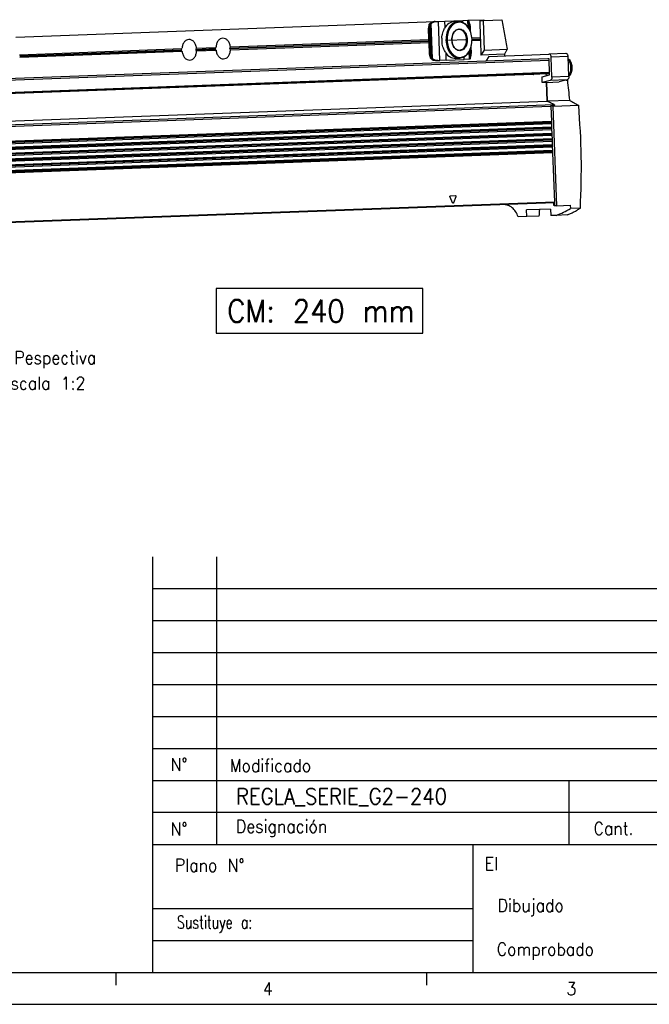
# Model space of a CAD drawing. Header units: millimetres. Extents: x -285 to 870, y -217 to 203.
# Tile 9 of 22: x 98 to 197, y -217 to -63. Entities that reach past the tile are written whole.
import ezdxf

# ---------------------------------------------------------------- set-up
doc = ezdxf.new("R2010")
doc.units = ezdxf.units.MM
doc.linetypes.add('DOT_CENTER', pattern=[14, 12, -1, 0, -1])
doc.layers.add('1', color=7, linetype='Continuous')
doc.styles.add('CONVERTER_11', font='txt.shx', dxfattribs={"width": 0.9})
doc.styles.add('CONVERTER_13', font='txt.shx', dxfattribs={"width": 0.72})

# ---------------------------------------------------------------- blocks, each defined once
blk = doc.blocks.new('Marco_a2', base_point=(304.21, -212.02))
at = {"layer": '1', "color": 7, "linetype": 'Continuous'}
for p, q in [((119.21, -212.02), (119.21, -147.02)), ((129.21, -192.02), (129.21, -147.02)), ((119.21, -182.02), (184.21, -182.02)), ((184.21, -182.02), (199.21, -182.02)), ((184.21, -182.02), (184.21, -192.02)), ((119.21, -192.02), (304.21, -192.02)), ((169.21, -192.02), (169.21, -202.02)), ((119.21, -202.02), (169.21, -202.02)), ((169.21, -202.02), (169.21, -207.02)), ((169.21, -207.02), (169.21, -212.02)), ((-264.79, -212.02), (304.21, -212.02))]:
    blk.add_line(p, q, dxfattribs=at)
at = {"layer": '1', "color": 2, "linetype": 'Continuous'}
for p, q in [((119.21, -152.02), (304.21, -152.02)), ((119.21, -157.02), (252.21, -157.02)), ((119.21, -162.02), (252.21, -162.02)), ((119.21, -167.02), (252.21, -167.02)), ((119.21, -172.02), (252.21, -172.02)), ((119.21, -177.02), (252.21, -177.02)), ((304.21, -187.02), (119.21, -187.02)), ((119.21, -207.02), (169.21, -207.02)), ((113.44, -212.02), (113.44, -214.02)), ((161.96, -212.02), (161.96, -214.02)), ((-284.79, -217.02), (309.21, -217.02))]:
    blk.add_line(p, q, dxfattribs=at)
at = {"layer": '1', "color": 2, "style": 'CONVERTER_11', "width": 0.9}
blk.add_text('El', height=2, dxfattribs=at).set_placement((171.07, -196.02))
at = {"layer": '1', "color": 2, "char_height": 2}
for s, insert, attachment_point, line_spacing_factor, style in [('N°', (123.33, -179.52), 5, 1.320528, 'CONVERTER_11'), ('Modificado', (131.24, -179.69), 4, 1.320528, 'CONVERTER_11'), ('N°', (123.33, -189.6), 5, 1.320528, 'CONVERTER_11'), ('Designación', (132.21, -189.52), 4, 1.320528, 'CONVERTER_11'), ('Cant.', (191.21, -189.52), 5, 1.320528, 'CONVERTER_11'), ('Plano N°', (133.54, -195.28), 6, 1.320528, 'CONVERTER_11'), ('Dibujado', (183.43, -201.89), 6, 1.320528, 'CONVERTER_11'), ('Sustituye a:', (134.77, -204.52), 6, 1.320528, 'CONVERTER_13'), ('Comprobado', (188.15, -208.74), 6, 1.320528, 'CONVERTER_11'), ('4', (136.42, -214.59), 4, 1.20048, 'CONVERTER_11'), ('3', (183.86, -214.58), 4, 1.20048, 'CONVERTER_11')]:
    blk.add_mtext(s, dxfattribs=dict(at, insert=insert, attachment_point=attachment_point, line_spacing_factor=line_spacing_factor, style=style))
blk = doc.blocks.new('Top', base_point=(304.21, -212.02))
blk.add_blockref('Marco_a2', (304.21, -212.02))
at = {"layer": '1', "color": 2, "style": 'CONVERTER_11', "width": 0.9}
blk.add_text('REGLA_SERIE_G2-240', height=2.5, dxfattribs=at).set_placement((132.21, -185.75))
blk = doc.blocks.new('REGLA__22', base_point=(90.37, -197.01))
at = {"color": 7, "linetype": 'Continuous'}
for p, q in [((336.99, -126.29), (341.85, -126.11)), ((341.85, -126.11), (341.86, -126.31)), ((341.86, -126.31), (347.49, -126.1)), ((195.67, -131.52), (326.66, -126.67)), ((324.74, -132.3), (324.61, -128.75)), ((325.27, -136.93), (324.97, -128.73)), ((326.66, -126.67), (327.1, -126.65)), ((327.1, -126.65), (327.72, -126.63)), ((327.72, -126.63), (329.71, -126.56)), ((329.71, -126.56), (335.28, -126.35)), ((332.6, -126.7), (333.91, -126.65)), ((335.28, -126.35), (336.9, -126.29)), ((336.9, -126.29), (336.99, -126.29)), ((337.3, -126.98), (337.25, -126.82)), ((337.33, -128.99), (337.25, -126.82)), ((337.3, -126.98), (337.38, -129.07)), ((337.75, -129.92), (337.68, -128.26)), ((340.59, -126.36), (341.65, -126.32)), ((340.59, -126.36), (340.78, -131.71)), ((341.65, -126.32), (341.86, -126.31)), ((341.65, -126.32), (341.99, -135.61)), ((262.72, -134.6), (324.74, -132.3)), ((324.78, -133.19), (324.74, -132.3)), ((338.16, -131.81), (340.78, -131.71)), ((340.78, -131.71), (340.82, -132.59)), ((196.83, -137.04), (247.57, -135.16)), ((252.12, -135), (258.17, -134.77)), ((262.75, -135.48), (324.78, -133.19)), ((324.92, -136.94), (324.78, -133.19)), ((337.62, -135.47), (337.7, -137.76)), ((337.99, -136.46), (337.92, -134.6)), ((340.82, -132.59), (338.19, -132.69)), ((340.82, -132.59), (340.99, -137.15)), ((341.99, -135.61), (349.2, -135.34)), ((247.6, -136.05), (196.87, -137.93)), ((252.15, -135.88), (258.2, -135.65)), ((330.16, -138.75), (335.73, -138.54)), ((333.03, -138.19), (334.34, -138.14)), ((337.36, -138.48), (335.73, -138.54)), ((337.44, -138.48), (337.36, -138.48)), ((337.67, -137.93), (337.58, -135.56)), ((337.67, -137.93), (337.7, -137.76)), ((341.99, -135.61), (340.99, -137.15)), ((348.32, -136.88), (340.99, -137.15)), ((343.48, -137.56), (342.47, -139.09)), ((361.9, -138.37), (342.47, -139.09)), ((343.48, -137.56), (362.2, -136.86)), ((362.26, -138.36), (361.9, -138.37)), ((367.5, -136.67), (362.2, -136.86)), ((362.28, -138.86), (362.26, -138.36)), ((363.18, -144.08), (362.95, -137.84)), ((368.48, -143.88), (368.25, -137.64)), ((342.47, -139.09), (125.26, -147.14)), ((327.11, -138.86), (327.55, -138.85)), ((327.55, -138.85), (328.17, -138.82)), ((330.16, -138.75), (328.17, -138.82)), ((362.41, -142.56), (362.28, -138.86)), ((125.42, -151.54), (362.42, -142.76)), ((125.69, -151.71), (357.16, -143.13)), ((361.48, -143.04), (357.38, -143.19)), ((360.07, -143.99), (362.44, -143.35)), ((360.13, -145.76), (360.07, -143.99)), ((361.3, -143.05), (361.32, -143.65)), ((362.44, -143.35), (362.41, -142.56)), ((362.62, -145.09), (360.13, -145.76)), ((361.41, -145.71), (360.13, -145.76)), ((361.4, -145.71), (361.62, -151.53)), ((361.42, -145.71), (361.41, -145.71)), ((361.42, -145.71), (365.44, -145.56)), ((361.42, -145.71), (361.63, -151.52)), ((367.92, -144.89), (365.44, -145.56)), ((367.99, -145.03), (367.31, -145.05)), ((121.38, -160.43), (361.62, -151.53)), ((363.84, -152.67), (361.62, -151.53)), ((361.63, -151.52), (368.64, -151.26)), ((364.07, -152.78), (361.63, -151.52)), ((362.79, -152.83), (364.07, -152.78)), ((362.79, -152.83), (363.52, -153.2)), ((362.79, -152.83), (362.81, -153.17)), ((362.81, -153.17), (362.98, -157.9)), ((371.54, -152.9), (363.52, -153.2)), ((364.67, -184.3), (363.52, -153.2)), ((362.98, -157.9), (125.98, -166.68)), ((126.01, -167.37), (363.01, -158.58)), ((363.05, -159.73), (126.05, -168.52)), ((362.98, -157.9), (363.01, -158.58)), ((363.01, -158.58), (363.05, -159.73)), ((363.05, -159.73), (363.08, -160.42)), ((126.07, -169.2), (363.08, -160.42)), ((126.12, -170.35), (363.12, -161.56)), ((126.14, -171.03), (363.14, -162.25)), ((363.08, -160.42), (363.12, -161.56)), ((363.12, -161.56), (363.14, -162.25)), ((363.14, -162.25), (363.19, -163.4)), ((363.19, -163.4), (126.18, -172.18)), ((126.21, -172.86), (363.21, -164.08)), ((363.25, -165.23), (126.25, -174.01)), ((126.28, -174.69), (363.28, -165.91)), ((363.19, -163.4), (363.21, -164.08)), ((363.21, -164.08), (363.25, -165.23)), ((363.25, -165.23), (363.28, -165.91)), ((363.28, -165.91), (363.32, -167.06)), ((363.32, -167.06), (126.32, -175.84)), ((363.35, -167.74), (126.35, -176.53)), ((363.32, -167.06), (363.35, -167.74)), ((363.35, -167.74), (363.92, -183.13)), ((363.92, -183.33), (126.92, -192.11)), ((363.81, -184.13), (363.78, -183.33)), ((363.92, -183.13), (363.96, -184.32)), ((364.67, -184.3), (363.96, -184.32)), ((364.67, -184.3), (368.91, -184.14)), ((368.91, -184.14), (368.95, -185.16)), ((355.28, -187.65), (352.63, -187.75)), ((359.24, -185.45), (355.2, -185.6)), ((355.28, -187.65), (355.2, -185.6)), ((359.12, -187.51), (355.28, -187.65)), ((362.7, -185.32), (359.24, -185.45)), ((362.7, -185.32), (362.78, -187.37)), ((364.52, -187.31), (362.78, -187.37)), ((367.92, -187.18), (364.52, -187.31)), ((372.05, -185.05), (368.95, -185.16))]:
    blk.add_line(p, q, dxfattribs=at)
at = {"color": 3, "linetype": 'Continuous'}
for p, q in [((324.61, -128.75), (324.97, -128.73)), ((325.55, -138.03), (325.16, -127.62)), ((325.84, -138.37), (325.43, -127.26)), ((328.17, -138.82), (327.72, -126.63)), ((329.79, -128.5), (329.71, -126.56)), ((335.3, -126.94), (335.28, -126.35)), ((336.98, -128.42), (336.9, -126.29)), ((338.18, -132.18), (340.8, -132.08)), ((338.19, -132.32), (340.8, -132.22)), ((251.89, -135.37), (257.9, -135.15)), ((251.89, -135.52), (257.9, -135.29)), ((262.49, -134.98), (324.76, -132.67)), ((262.49, -135.12), (324.76, -132.82)), ((196.86, -137.41), (247.3, -135.54)), ((196.86, -137.56), (247.3, -135.69)), ((324.92, -136.94), (325.27, -136.93)), ((330.16, -138.75), (330.09, -136.61)), ((335.73, -138.54), (335.7, -137.75)), ((337.36, -138.48), (337.27, -136.16)), ((368.25, -137.64), (362.95, -137.84)), ((362.28, -138.86), (125.28, -147.64)), ((125.41, -151.34), (362.41, -142.56)), ((125.88, -151.6), (357.01, -143.03)), ((368.48, -143.88), (363.18, -144.08)), ((367.92, -144.89), (362.62, -145.09)), ((123.6, -161.57), (363.84, -152.67)), ((125.58, -161.96), (362.81, -153.17)), ((362.99, -158.17), (125.99, -166.95)), ((363, -158.31), (126, -167.1)), ((363.06, -160), (126.06, -168.79)), ((363.07, -160.15), (126.06, -168.93)), ((363.13, -161.84), (126.13, -170.62)), ((363.13, -161.98), (126.13, -170.76)), ((363.2, -163.67), (126.2, -172.45)), ((363.2, -163.81), (126.2, -172.59)), ((363.26, -165.5), (126.26, -174.28)), ((363.27, -165.64), (126.27, -174.42)), ((363.33, -167.33), (126.33, -176.11)), ((363.34, -167.47), (126.34, -176.25)), ((332.14, -183.38), (331.32, -181.56)), ((331.46, -181.18), (332.97, -181.13)), ((333.14, -181.5), (332.45, -183.37)), ((363.92, -183.13), (126.92, -191.91))]:
    blk.add_line(p, q, dxfattribs=at)
at = {"color": 7, "linetype": 'Continuous'}
for centre, radius, start, end in [((336.84, -132.3), 8.1, 176.76, 187.4846), ((254.82, -140.57), 9.05, 143.2991, 146.252), ((251.99, -135.44), 0.124, 147.45, 216.7946), ((245.38, -131.21), 7.72, 327.4119, 330.6941), ((258, -135.22), 0.121, 146.2744, 217.9702), ((265.42, -140.18), 9.05, 143.2991, 146.252), ((265.03, -129.72), 9.05, 217.9925, 220.9455), ((262.59, -135.05), 0.124, 147.45, 216.7946), ((255.98, -130.82), 7.72, 327.4119, 330.6941), ((256.31, -139.75), 7.72, 33.5505, 36.8326), ((247.4, -135.61), 0.121, 146.2744, 217.9702), ((254.43, -130.12), 9.05, 217.9925, 220.9455), ((245.71, -140.15), 7.72, 33.5505, 36.8326), ((357.35, -142.31), 0.886, 260.4711, 272.0924)]:
    blk.add_arc(centre, radius, start, end, dxfattribs=at)
for points, knots in [([(347.49, -126.1), (347.79, -127.63), (348.41, -130.71), (348.93, -133.79), (349.2, -135.34)], [0, 0, 0, 0, 4.693102, 9.399739, 9.399739, 9.399739, 9.399739]), ([(324.81, -127.63), (324.74, -127.81), (324.62, -128.17), (324.61, -128.55), (324.61, -128.75)], [0, 0, 0, 0, 0.556583, 1.137064, 1.137064, 1.137064, 1.137064]), ([(324.81, -127.63), (324.84, -127.57), (324.89, -127.45), (325.02, -127.29), (325.17, -127.14), (325.29, -127.07), (325.35, -127.03)], [0, 0, 0, 0, 0.2023408, 0.4055734, 0.6111536, 0.8295963, 0.8295963, 0.8295963, 0.8295963]), ([(325.16, -127.62), (325.1, -127.8), (324.97, -128.16), (324.97, -128.54), (324.97, -128.73)], [0, 0, 0, 0, 0.556583, 1.137064, 1.137064, 1.137064, 1.137064]), ([(325.16, -127.62), (325.17, -127.59), (325.21, -127.52), (325.27, -127.43), (325.34, -127.34), (325.4, -127.28), (325.43, -127.26)], [0, 0, 0, 0, 0.1080226, 0.2240645, 0.3298644, 0.4579017, 0.4579017, 0.4579017, 0.4579017]), ([(326.66, -126.67), (326.43, -126.69), (325.97, -126.73), (325.55, -126.93), (325.35, -127.03)], [0, 0, 0, 0, 0.691442, 1.364768, 1.364768, 1.364768, 1.364768]), ([(325.43, -127.26), (325.68, -127.09), (326.18, -126.76), (326.79, -126.69), (327.1, -126.65)], [0, 0, 0, 0, 0.878357, 1.798194, 1.798194, 1.798194, 1.798194]), ([(328.76, -131.84), (328.79, -131.55), (328.86, -131), (329.09, -130.18), (329.35, -129.44), (329.55, -128.96), (329.64, -128.74)], [0, 0, 0, 0, 0.859657, 1.688445, 2.516812, 3.22962, 3.22962, 3.22962, 3.22962]), ([(332.6, -126.7), (332.02, -126.83), (330.76, -127.11), (330.03, -128.18), (329.64, -128.74)], [0, 0, 0, 0, 1.741697, 3.722677, 3.722677, 3.722677, 3.722677]), ([(333.91, -126.65), (333.37, -126.77), (332.23, -127.01), (330.96, -128.47), (330.15, -130.36), (330.09, -131.8), (330.06, -132.55)], [0, 0, 0, 0, 1.616329, 3.431134, 5.494301, 7.716385, 7.716385, 7.716385, 7.716385]), ([(338.19, -132.25), (338.1, -131.54), (337.95, -130.17), (337.04, -128.4), (335.73, -127.17), (334.09, -126.74), (332.49, -127.29), (331.27, -128.62), (330.5, -130.45), (330.44, -131.82), (330.41, -132.54)], [0, 0, 0, 0, 2.125471, 4.098936, 5.834836, 7.38089, 8.926944, 10.662844, 12.636309, 14.76178, 14.76178, 14.76178, 14.76178]), ([(331.9, -132.48), (331.98, -133.06), (332.13, -134.14), (333.05, -135.44), (334.43, -135.97), (335.78, -135.34), (336.57, -133.98), (336.81, -132.3), (336.45, -130.64), (335.56, -129.34), (334.17, -128.81), (332.82, -129.45), (332.01, -130.81), (331.93, -131.9), (331.9, -132.48)], [0, 0, 0, 0, 1.730223, 3.254404, 4.539877, 5.825349, 7.349531, 9.079753, 10.809976, 12.334157, 13.61963, 14.905103, 16.429284, 18.159507, 18.159507, 18.159507, 18.159507]), ([(334.07, -129.15), (333.77, -129.21), (333.12, -129.35), (332.4, -130.17), (331.95, -131.24), (331.91, -132.06), (331.9, -132.48)], [0, 0, 0, 0, 0.913577, 1.939336, 3.105475, 4.361435, 4.361435, 4.361435, 4.361435]), ([(338.19, -132.25), (338.1, -131.51), (337.94, -130.07), (336.99, -128.24), (335.61, -126.89), (334.46, -126.73), (333.91, -126.65)], [0, 0, 0, 0, 2.222084, 4.285251, 6.100056, 7.716385, 7.716385, 7.716385, 7.716385]), ([(334.31, -135.64), (334.72, -135.53), (335.61, -135.27), (336.36, -133.9), (336.59, -132.31), (336.25, -130.74), (335.39, -129.43), (334.49, -129.24), (334.07, -129.15)], [0, 0, 0, 0, 1.228779, 2.685686, 4.339589, 5.993492, 7.450399, 8.679178, 8.679178, 8.679178, 8.679178]), ([(336.99, -126.29), (337.04, -126.33), (337.2, -126.47), (337.23, -126.67), (337.25, -126.82)], [0, 0, 0, 0, 0.1908491, 0.6061063, 0.6061063, 0.6061063, 0.6061063]), ([(337.68, -128.26), (337.66, -128.03), (337.62, -127.58), (337.4, -127.18), (337.3, -126.98)], [0, 0, 0, 0, 0.694624, 1.348749, 1.348749, 1.348749, 1.348749]), ([(249.74, -132.27), (249.46, -132.33), (248.87, -132.44), (248.19, -133.14), (247.71, -134.06), (247.62, -134.79), (247.57, -135.16)], [0, 0, 0, 0, 0.832713, 1.753832, 2.794103, 3.925179, 3.925179, 3.925179, 3.925179]), ([(252.12, -135), (252.04, -134.62), (251.89, -133.91), (251.35, -133.02), (250.61, -132.38), (250.02, -132.31), (249.74, -132.27)], [0, 0, 0, 0, 1.131075, 2.171346, 3.092466, 3.925179, 3.925179, 3.925179, 3.925179]), ([(260.34, -131.88), (260.06, -131.94), (259.47, -132.05), (258.79, -132.74), (258.31, -133.67), (258.22, -134.39), (258.17, -134.77)], [0, 0, 0, 0, 0.832713, 1.753832, 2.794103, 3.925179, 3.925179, 3.925179, 3.925179]), ([(262.72, -134.6), (262.64, -134.23), (262.49, -133.52), (261.94, -132.63), (261.21, -131.99), (260.62, -131.91), (260.34, -131.88)], [0, 0, 0, 0, 1.131075, 2.171346, 3.092466, 3.925179, 3.925179, 3.925179, 3.925179]), ([(330.41, -132.54), (330.49, -133.24), (330.65, -134.61), (331.56, -136.38), (332.87, -137.61), (334.51, -138.05), (336.11, -137.49), (337.33, -136.17), (338.1, -134.33), (338.16, -132.96), (338.19, -132.25)], [0, 0, 0, 0, 2.125471, 4.098936, 5.834836, 7.38089, 8.926944, 10.662844, 12.636309, 14.76178, 14.76178, 14.76178, 14.76178]), ([(334.34, -138.14), (334.87, -138.03), (336.02, -137.78), (337.29, -136.33), (338.1, -134.43), (338.16, -132.99), (338.19, -132.25)], [0, 0, 0, 0, 1.616329, 3.431134, 5.494301, 7.716385, 7.716385, 7.716385, 7.716385]), ([(247.42, -135.61), (247.42, -135.57), (247.42, -135.5), (247.41, -135.42), (247.41, -135.39)], [0, 0, 0, 0, 0.1131185, 0.2258072, 0.2258072, 0.2258072, 0.2258072]), ([(258.02, -135.22), (258.02, -135.18), (258.01, -135.11), (258.01, -135.03), (258.01, -134.99)], [0, 0, 0, 0, 0.1131185, 0.2258072, 0.2258072, 0.2258072, 0.2258072]), ([(258.02, -135.44), (258.02, -135.41), (258.02, -135.33), (258.02, -135.26), (258.02, -135.22)], [0, 0, 0, 0, 0.1126888, 0.2258072, 0.2258072, 0.2258072, 0.2258072]), ([(260.58, -138.38), (260.86, -138.32), (261.44, -138.21), (262.13, -137.51), (262.61, -136.58), (262.7, -135.86), (262.75, -135.48)], [0, 0, 0, 0, 0.832713, 1.753832, 2.794103, 3.925179, 3.925179, 3.925179, 3.925179]), ([(329.92, -136.37), (329.81, -136.16), (329.58, -135.7), (329.26, -134.98), (328.98, -134.19), (328.87, -133.63), (328.82, -133.35)], [0, 0, 0, 0, 0.712866, 1.541304, 2.370036, 3.22962, 3.22962, 3.22962, 3.22962]), ([(330.06, -132.55), (330.14, -133.29), (330.31, -134.72), (331.26, -136.55), (332.63, -137.91), (333.79, -138.07), (334.34, -138.14)], [0, 0, 0, 0, 2.222084, 4.285251, 6.100056, 7.716385, 7.716385, 7.716385, 7.716385]), ([(331.9, -132.48), (331.95, -132.9), (332.04, -133.71), (332.57, -134.74), (333.35, -135.51), (334.01, -135.6), (334.31, -135.64)], [0, 0, 0, 0, 1.25596, 2.422099, 3.447858, 4.361435, 4.361435, 4.361435, 4.361435]), ([(349.2, -135.34), (349.05, -135.6), (348.76, -136.11), (348.46, -136.62), (348.32, -136.88)], [0, 0, 0, 0, 0.882614, 1.768266, 1.768266, 1.768266, 1.768266]), ([(247.42, -135.84), (247.42, -135.8), (247.42, -135.72), (247.42, -135.65), (247.42, -135.61)], [0, 0, 0, 0, 0.1126888, 0.2258072, 0.2258072, 0.2258072, 0.2258072]), ([(247.6, -136.05), (247.68, -136.42), (247.82, -137.13), (248.37, -138.02), (249.11, -138.66), (249.7, -138.73), (249.98, -138.77)], [0, 0, 0, 0, 1.131075, 2.171346, 3.092466, 3.925179, 3.925179, 3.925179, 3.925179]), ([(249.98, -138.77), (250.26, -138.71), (250.84, -138.6), (251.53, -137.91), (252.01, -136.98), (252.1, -136.25), (252.15, -135.88)], [0, 0, 0, 0, 0.832713, 1.753832, 2.794103, 3.925179, 3.925179, 3.925179, 3.925179]), ([(258.2, -135.65), (258.28, -136.03), (258.42, -136.74), (258.97, -137.63), (259.7, -138.27), (260.3, -138.34), (260.58, -138.38)], [0, 0, 0, 0, 1.131075, 2.171346, 3.092466, 3.925179, 3.925179, 3.925179, 3.925179]), ([(324.92, -136.94), (324.93, -137.14), (324.97, -137.52), (325.12, -137.87), (325.19, -138.04)], [0, 0, 0, 0, 0.580481, 1.137064, 1.137064, 1.137064, 1.137064]), ([(325.78, -138.6), (325.71, -138.57), (325.59, -138.5), (325.43, -138.37), (325.29, -138.21), (325.23, -138.1), (325.19, -138.04)], [0, 0, 0, 0, 0.2184427, 0.4240229, 0.6272556, 0.8295963, 0.8295963, 0.8295963, 0.8295963]), ([(325.27, -136.93), (325.29, -137.12), (325.32, -137.5), (325.47, -137.85), (325.55, -138.03)], [0, 0, 0, 0, 0.580481, 1.137064, 1.137064, 1.137064, 1.137064]), ([(325.84, -138.37), (325.81, -138.34), (325.74, -138.3), (325.67, -138.21), (325.6, -138.12), (325.56, -138.06), (325.55, -138.03)], [0, 0, 0, 0, 0.1280373, 0.2338372, 0.3498791, 0.4579017, 0.4579017, 0.4579017, 0.4579017]), ([(327.55, -138.85), (327.24, -138.83), (326.63, -138.81), (326.1, -138.51), (325.84, -138.37)], [0, 0, 0, 0, 0.919837, 1.798194, 1.798194, 1.798194, 1.798194]), ([(329.92, -136.37), (330.35, -136.91), (331.16, -137.92), (332.43, -138.1), (333.03, -138.19)], [0, 0, 0, 0, 1.98098, 3.722677, 3.722677, 3.722677, 3.722677]), ([(337.67, -137.93), (337.65, -138.08), (337.63, -138.29), (337.49, -138.43), (337.44, -138.48)], [0, 0, 0, 0, 0.4152572, 0.6061063, 0.6061063, 0.6061063, 0.6061063]), ([(337.7, -137.76), (337.79, -137.56), (337.97, -137.15), (337.98, -136.69), (337.99, -136.46)], [0, 0, 0, 0, 0.654125, 1.348749, 1.348749, 1.348749, 1.348749]), ([(348.32, -136.88), (348.33, -136.96), (348.36, -137.12), (348.38, -137.29), (348.39, -137.37)], [0, 0, 0, 0, 0.2520696, 0.5041703, 0.5041703, 0.5041703, 0.5041703]), ([(362.95, -137.84), (362.93, -137.71), (362.9, -137.46), (362.74, -137.14), (362.5, -136.9), (362.3, -136.88), (362.2, -136.86)], [0, 0, 0, 0, 0.386449, 0.745261, 1.060879, 1.34198, 1.34198, 1.34198, 1.34198]), ([(368.25, -137.64), (368.23, -137.51), (368.2, -137.26), (368.04, -136.94), (367.8, -136.71), (367.6, -136.68), (367.5, -136.67)], [0, 0, 0, 0, 0.386449, 0.745261, 1.060879, 1.34198, 1.34198, 1.34198, 1.34198]), ([(368.27, -138.29), (368.4, -138.42), (368.7, -138.74), (369.1, -139.42), (369.34, -140.21), (369.43, -140.99), (369.4, -141.78), (369.22, -142.55), (368.89, -143.27), (368.61, -143.61), (368.47, -143.78)], [0, 0, 0, 0, 0.552013, 1.320381, 2.348858, 3.007906, 3.666954, 4.695431, 5.370249, 6.015799, 6.015799, 6.015799, 6.015799]), ([(325.78, -138.6), (325.99, -138.68), (326.42, -138.85), (326.88, -138.86), (327.11, -138.86)], [0, 0, 0, 0, 0.673326, 1.364768, 1.364768, 1.364768, 1.364768]), ([(357.01, -143.03), (356.99, -143.02), (356.93, -143), (356.88, -142.98), (356.86, -142.97)], [0, 0, 0, 0, 0.0747071, 0.1668948, 0.1668948, 0.1668948, 0.1668948]), ([(357.01, -143.03), (357.02, -143.03), (357.03, -143.04), (357.05, -143.05), (357.07, -143.06), (357.09, -143.07), (357.11, -143.08), (357.13, -143.1), (357.15, -143.12), (357.16, -143.13), (357.16, -143.13)], [0, 0, 0, 0, 0.0191605, 0.0406329, 0.0658107, 0.0874365, 0.1088841, 0.1361929, 0.162429, 0.1845712, 0.1845712, 0.1845712, 0.1845712]), ([(357.16, -143.13), (357.17, -143.14), (357.17, -143.14), (357.18, -143.16), (357.19, -143.17), (357.2, -143.18), (357.2, -143.18)], [0, 0, 0, 0, 0.01630604, 0.03261162, 0.04891671, 0.06522135, 0.06522135, 0.06522135, 0.06522135]), ([(358.01, -142.92), (357.91, -143), (357.73, -143.14), (357.5, -143.18), (357.38, -143.19)], [0, 0, 0, 0, 0.3550974, 0.6931638, 0.6931638, 0.6931638, 0.6931638]), ([(361.48, -143.04), (361.59, -143.03), (361.83, -142.99), (362.01, -142.85), (362.11, -142.77)], [0, 0, 0, 0, 0.3380664, 0.6931638, 0.6931638, 0.6931638, 0.6931638]), ([(363.18, -144.08), (363.17, -144.2), (363.17, -144.42), (363.05, -144.73), (362.87, -144.98), (362.7, -145.05), (362.62, -145.09)], [0, 0, 0, 0, 0.347691, 0.675069, 0.968796, 1.229832, 1.229832, 1.229832, 1.229832]), ([(368.48, -143.88), (368.47, -144), (368.47, -144.23), (368.35, -144.53), (368.17, -144.78), (368, -144.85), (367.92, -144.89)], [0, 0, 0, 0, 0.347691, 0.675069, 0.968796, 1.229832, 1.229832, 1.229832, 1.229832]), ([(367.64, -144.97), (367.7, -144.98), (367.81, -145.01), (367.93, -145.02), (367.99, -145.03)], [0, 0, 0, 0, 0.1718262, 0.351848, 0.351848, 0.351848, 0.351848]), ([(367.99, -145.03), (368.11, -146.07), (368.35, -148.14), (368.54, -150.22), (368.64, -151.26)], [0, 0, 0, 0, 3.133461, 6.269738, 6.269738, 6.269738, 6.269738]), ([(363.84, -152.67), (363.86, -152.68), (363.91, -152.71), (363.95, -152.76), (363.97, -152.78)], [0, 0, 0, 0, 0.0832836, 0.1712197, 0.1712197, 0.1712197, 0.1712197]), ([(368.64, -151.26), (369.13, -151.54), (370.1, -152.08), (371.06, -152.63), (371.54, -152.9)], [0, 0, 0, 0, 1.674382, 3.32675, 3.32675, 3.32675, 3.32675]), ([(372.05, -185.05), (372.24, -179.69), (372.62, -168.96), (371.9, -158.26), (371.54, -152.9)], [0, 0, 0, 0, 16.073465, 32.170162, 32.170162, 32.170162, 32.170162]), ([(352.63, -187.75), (352.39, -187.19), (351.91, -186.13), (350.81, -184.9), (349.54, -184.08), (348.61, -183.97), (348.17, -183.91)], [0, 0, 0, 0, 1.811643, 3.46922, 4.895268, 6.227359, 6.227359, 6.227359, 6.227359]), ([(363.96, -184.32), (363.92, -184.31), (363.83, -184.28), (363.82, -184.18), (363.81, -184.13)], [0, 0, 0, 0, 0.1158913, 0.2632327, 0.2632327, 0.2632327, 0.2632327]), ([(359.24, -185.45), (359.22, -185.79), (359.18, -186.48), (359.14, -187.16), (359.12, -187.51)], [0, 0, 0, 0, 1.02914, 2.057866, 2.057866, 2.057866, 2.057866]), ([(364.52, -187.31), (365.28, -187), (366.79, -186.37), (368.22, -185.57), (368.95, -185.16)], [0, 0, 0, 0, 2.439365, 4.919009, 4.919009, 4.919009, 4.919009]), ([(367.92, -187.18), (368.28, -187.03), (368.99, -186.73), (370.03, -186.22), (371.05, -185.66), (371.72, -185.25), (372.05, -185.05)], [0, 0, 0, 0, 1.15319, 2.31089, 3.478211, 4.652521, 4.652521, 4.652521, 4.652521])]:
    blk.add_open_spline(points, degree=3, knots=knots, dxfattribs=at)
at = {"color": 3, "linetype": 'Continuous'}
for points, knots in [([(369.12, -141), (369.11, -140.85), (369.09, -140.55), (369.01, -140.1), (368.89, -139.67), (368.73, -139.27), (368.54, -138.9), (368.38, -138.66), (368.29, -138.54), (368.28, -138.53), (368.28, -138.53)], [0, 0, 0, 0, 0.460564, 0.913316, 1.35668, 1.789188, 2.209693, 2.61764, 2.636827, 2.655961, 2.655961, 2.655961, 2.655961]), ([(368.46, -143.54), (368.47, -143.53), (368.48, -143.52), (368.56, -143.4), (368.7, -143.15), (368.86, -142.76), (368.99, -142.35), (369.07, -141.91), (369.12, -141.46), (369.12, -141.16), (369.12, -141)], [0, 0, 0, 0, 0.019031, 0.038115, 0.446018, 0.866477, 1.298938, 1.742257, 2.194964, 2.655487, 2.655487, 2.655487, 2.655487]), ([(331.32, -181.56), (331.31, -181.54), (331.29, -181.48), (331.29, -181.4), (331.31, -181.31), (331.34, -181.24), (331.4, -181.19), (331.44, -181.19), (331.46, -181.18)], [0, 0, 0, 0, 0.0842646, 0.1710696, 0.2552744, 0.3325684, 0.4011867, 0.4635126, 0.4635126, 0.4635126, 0.4635126]), ([(332.97, -181.13), (332.99, -181.13), (333.03, -181.13), (333.09, -181.18), (333.13, -181.25), (333.15, -181.33), (333.16, -181.41), (333.14, -181.47), (333.14, -181.5)], [0, 0, 0, 0, 0.0623259, 0.1309442, 0.2082382, 0.292443, 0.379248, 0.4635126, 0.4635126, 0.4635126, 0.4635126]), ([(332.45, -183.37), (332.44, -183.39), (332.42, -183.44), (332.37, -183.49), (332.3, -183.51), (332.24, -183.49), (332.18, -183.45), (332.16, -183.4), (332.14, -183.38)], [0, 0, 0, 0, 0.0773603, 0.1459929, 0.2082745, 0.2705561, 0.3391886, 0.416549, 0.416549, 0.416549, 0.416549])]:
    blk.add_open_spline(points, degree=3, knots=knots, dxfattribs=at)
at = {"layer": '1', "color": 2, "linetype": 'DOT_CENTER'}
blk.add_line((330.82, -132.52), (336.12, -132.32), dxfattribs=at)
blk = doc.blocks.new('Regla_G2_cm240__23', base_point=(90.37, -219.8))
blk.add_blockref('REGLA__22', (90.37, -197.01))
blk = doc.blocks.new('Alzado1', base_point=(584, -160))
blk.add_blockref('Regla_G2_cm240__23', (90.37, -219.8))
at = {"layer": '1', "color": 2, "insert": (196.2, -229.8), "char_height": 4, "attachment_point": 2, "line_spacing_factor": 1.20048, "style": 'CONVERTER_11'}
blk.add_mtext('Vista en Pespectiva\\P     Escala 1:2', dxfattribs=at)
blk = doc.blocks.new('A', base_point=(17, 1))
at = {"layer": '1', "color": 2}
blk.add_lwpolyline([(129.119, -105.092), (129.119, -112.092), (161.407, -112.092), (161.407, -105.092)], close=True, dxfattribs=at)
at = {"layer": '1', "color": 2, "style": 'CONVERTER_11', "width": 0.9}
blk.add_text('CM: 240 mm', height=3.5, dxfattribs=at).set_placement((130.869, -110.342))

msp = doc.modelspace()

# ---------------------------------------------------------------- block references
for name, p in [('Top', (304.21, -212.02)), ('A', (17, 1))]:
    msp.add_blockref(name, p)
at = {"xscale": 0.5, "yscale": 0.5, "zscale": 0.5}
msp.add_blockref('Alzado1', (292, -80), dxfattribs=at)

doc.saveas('drawing.dxf')
